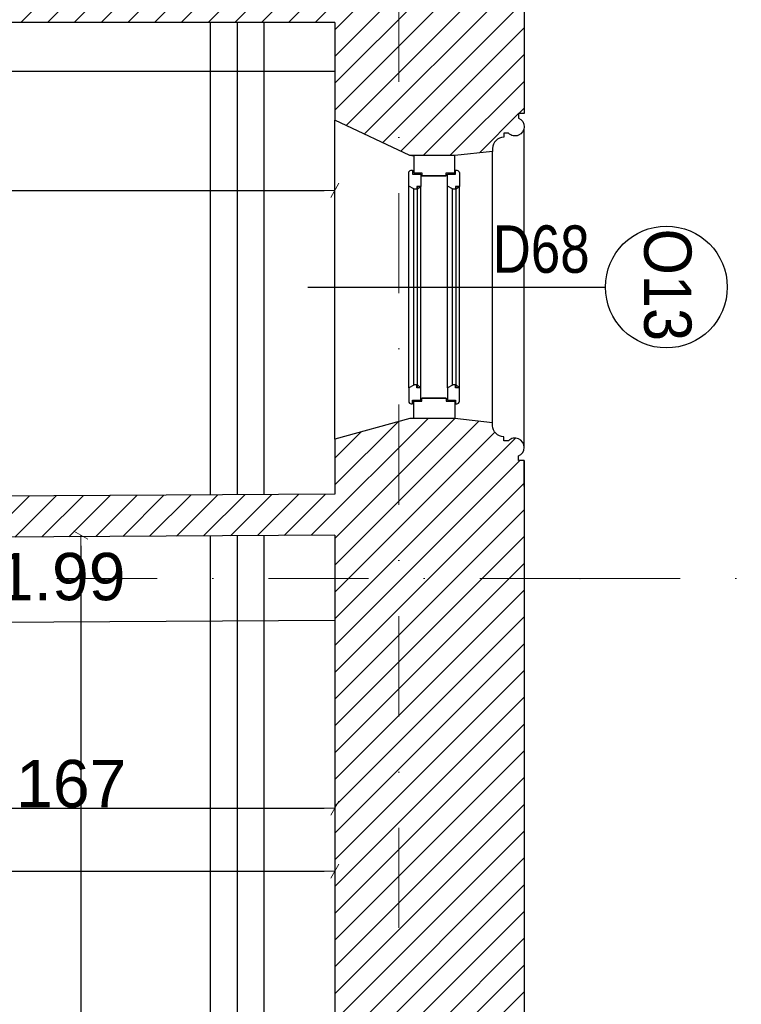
# Model space of a CAD drawing. Header units: millimetres. Extents: x 75999 to 132160, y -108895 to -89040.
# Tile 56 of 61: x 116945 to 119232, y -101604 to -98484. Entities that reach past the tile are written whole.
import ezdxf

# ---------------------------------------------------------------- set-up
doc = ezdxf.new("R2010")
doc.units = ezdxf.units.MM
doc.header["$MEASUREMENT"] = 0
doc.linetypes.add('Dot & Dashed', pattern=[670.277762, 317.5, -176.388889, 0, -176.388874])
for name, color, linetype in [('A-OKNA-OPIS', 7, 'Continuous'), ('A-WYSOKOSCI', 7, 'Continuous'), ('belki nad', 7, 'Continuous'), ('CO TO JEST', 7, 'Continuous'), ('detalokna', 7, 'Continuous'), ('DIM MALY', 7, 'Continuous'), ('Drawing & Figure', 7, 'Continuous'), ('linia nadproza', 7, 'Continuous'), ('OKNO_DETAL', 7, 'Continuous'), ('OSIE', 7, 'Continuous'), ('Structural - Bearing', 7, 'Continuous'), ('Structural - Grid', 7, 'Continuous'), ('WIDOK', 7, 'Continuous'), ('ściany', 7, 'Continuous')]:
    doc.layers.add(name, color=color, linetype=linetype)
doc.styles.add('STYL_AUTOMATYCZNY_1', font='arial.ttf')
doc.styles.add('STYL_AUTOMATYCZNY_2', font='arial.ttf')
doc.styles.add('STYL_AUTOMATYCZNY_4', font='arial.ttf', dxfattribs={"width": 0.8})
doc.styles.add('STYL_AUTOMATYCZNY_6', font='arial.ttf', dxfattribs={"width": 0.9})
doc.dimstyles.new('STYL_AUTOMATYCZNY__3', dxfattribs={"dimtxt": 150, "dimasz": 34.231941, "dimexe": 0.18, "dimexo": 0.0625, "dimgap": 0, "dimtad": 1, "dimtih": 1, "dimtoh": 1, "dimdec": 0, "dimlfac": 0.1, "dimzin": 0, "dimdsep": 46, "dimtxsty": 'STYL_AUTOMATYCZNY_2', "dimblk": 'ARROWHEAD_2', "dimblk1": 'ARROWHEAD_2', "dimblk2": 'ARROWHEAD_2', "dimcen": 0.09, "dimse1": 1, "dimse2": 1, "dimclrd": 5, "dimclre": 5, "dimclrt": 1, "dimadec": 0, "dimazin": 0, "dimtfac": 1, "dimtdec": 4, "dimtmove": 0, "dimatfit": 3, "dimfxl": 0, "dimtolj": 1, "dimtzin": 0, "dimarcsym": 0})
doc.dimstyles.new('STYL_AUTOMATYCZNY__4', dxfattribs={"dimtxt": 150, "dimasz": 34.231941, "dimexe": 0.18, "dimexo": 0.0625, "dimgap": 0, "dimtad": 1, "dimdec": 0, "dimlfac": 0.1, "dimzin": 0, "dimdsep": 46, "dimtxsty": 'STYL_AUTOMATYCZNY_2', "dimblk": 'ARROWHEAD_2', "dimblk1": 'ARROWHEAD_2', "dimblk2": 'ARROWHEAD_2', "dimcen": 0.09, "dimse1": 1, "dimse2": 1, "dimclrd": 5, "dimclre": 5, "dimclrt": 1, "dimadec": 0, "dimazin": 0, "dimtfac": 1, "dimtdec": 4, "dimtmove": 0, "dimatfit": 3, "dimfxl": 0, "dimtolj": 1, "dimtzin": 0, "dimarcsym": 0})
pattern_1 = [(45, (0, 0), (-42.426407, 42.426407), [])]

# ---------------------------------------------------------------- blocks, each defined once
blk = doc.blocks.new('ARROWHEAD_2')
at = {"color": 0, "linetype": 'Continuous', "lineweight": 0}
for p, q in [((0, 0), (-1, 0)), ((-0.378, -0.655), (0.378, 0.655))]:
    blk.add_line(p, q, dxfattribs=at)
blk = doc.blocks.new('*D44')
at = {"layer": 'Defpoints', "color": 0}
for p in [(116274.1, -100649.5), (117944.1, -100649.5), (117944.1, -100981.9)]:
    blk.add_point(p, dxfattribs=at)
at = {"layer": 'DIM MALY', "color": 5, "lineweight": -2}
blk.add_line((116308.4, -100981.9), (117909.9, -100981.9), dxfattribs=at)
at = {"layer": 'DIM MALY', "color": 5, "lineweight": -2, "xscale": 34.23194115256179, "yscale": 34.23194115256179, "zscale": 34.23194115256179, "rotation": 180}
blk.add_blockref('ARROWHEAD_2', (116274.1, -100981.9), dxfattribs=at)
at = {"layer": 'DIM MALY', "color": 5, "lineweight": -2, "xscale": 34.23194115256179, "yscale": 34.23194115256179, "zscale": 34.23194115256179}
blk.add_blockref('ARROWHEAD_2', (117944.1, -100981.9), dxfattribs=at)
at = {"layer": 'DIM MALY', "color": 1, "insert": (117108.8, -100905.3), "char_height": 150, "attachment_point": 5, "style": 'STYL_AUTOMATYCZNY_2'}
blk.add_mtext('\\A1;167', dxfattribs=at)
blk = doc.blocks.new('*D46')
at = {"layer": 'Defpoints', "color": 0}
for p in [(116274.1, -100649.5), (117944.1, -100649.5), (117944.1, -100981.9)]:
    blk.add_point(p, dxfattribs=at)
at = {"layer": 'DIM MALY', "color": 5, "lineweight": -2}
blk.add_line((116308.4, -100981.9), (117909.9, -100981.9), dxfattribs=at)
at = {"layer": 'DIM MALY', "color": 5, "lineweight": -2, "xscale": 34.23194115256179, "yscale": 34.23194115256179, "zscale": 34.23194115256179, "rotation": 180}
blk.add_blockref('ARROWHEAD_2', (116274.1, -100981.9), dxfattribs=at)
at = {"layer": 'DIM MALY', "color": 5, "lineweight": -2, "xscale": 34.23194115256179, "yscale": 34.23194115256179, "zscale": 34.23194115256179}
blk.add_blockref('ARROWHEAD_2', (117944.1, -100981.9), dxfattribs=at)
at = {"layer": 'DIM MALY', "color": 1, "insert": (117108.8, -100905.3), "char_height": 150, "attachment_point": 5, "style": 'STYL_AUTOMATYCZNY_2'}
blk.add_mtext('\\A1;167', dxfattribs=at)
blk = doc.blocks.new('*D49')
at = {"layer": 'Defpoints', "color": 0}
for p in [(116274.1, -100649.5), (117944.1, -100649.5), (117944.1, -100981.9)]:
    blk.add_point(p, dxfattribs=at)
at = {"layer": 'DIM MALY', "color": 5, "lineweight": -2}
blk.add_line((116308.4, -100981.9), (117909.9, -100981.9), dxfattribs=at)
at = {"layer": 'DIM MALY', "color": 5, "lineweight": -2, "xscale": 34.23194115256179, "yscale": 34.23194115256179, "zscale": 34.23194115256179, "rotation": 180}
blk.add_blockref('ARROWHEAD_2', (116274.1, -100981.9), dxfattribs=at)
at = {"layer": 'DIM MALY', "color": 5, "lineweight": -2, "xscale": 34.23194115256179, "yscale": 34.23194115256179, "zscale": 34.23194115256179}
blk.add_blockref('ARROWHEAD_2', (117944.1, -100981.9), dxfattribs=at)
at = {"layer": 'DIM MALY', "color": 1, "insert": (117108.8, -100905.3), "char_height": 150, "attachment_point": 5, "style": 'STYL_AUTOMATYCZNY_2'}
blk.add_mtext('\\A1;167', dxfattribs=at)
blk = doc.blocks.new('*D265')
at = {"layer": 'Defpoints', "color": 0}
for p in [(114113.6, -100481.8), (117944.1, -101181.9), (117944.1, -101286.9)]:
    blk.add_point(p, dxfattribs=at)
at = {"layer": 'DIM MALY', "color": 5, "lineweight": -2}
blk.add_line((114147.8, -101181.9), (117909.9, -101181.9), dxfattribs=at)
at = {"layer": 'DIM MALY', "color": 5, "lineweight": -2, "xscale": 34.23194115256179, "yscale": 34.23194115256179, "zscale": 34.23194115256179, "rotation": 180}
blk.add_blockref('ARROWHEAD_2', (114113.6, -101181.9), dxfattribs=at)
at = {"layer": 'DIM MALY', "color": 5, "lineweight": -2, "xscale": 34.23194115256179, "yscale": 34.23194115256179, "zscale": 34.23194115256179}
blk.add_blockref('ARROWHEAD_2', (117944.1, -101181.9), dxfattribs=at)
at = {"layer": 'DIM MALY', "color": 1, "insert": (116028.5, -101105.2), "char_height": 150, "attachment_point": 5, "style": 'STYL_AUTOMATYCZNY_2'}
blk.add_mtext('\\A1;383', dxfattribs=at)
blk = doc.blocks.new('*D274')
at = {"layer": 'Defpoints', "color": 0}
for p in [(117944.1, -98983.8), (117944.1, -99024.4), (114124.1, -99139.2)]:
    blk.add_point(p, dxfattribs=at)
at = {"layer": 'DIM MALY', "color": 5, "lineweight": -2}
blk.add_line((114158.4, -99024.4), (117909.9, -99024.4), dxfattribs=at)
at = {"layer": 'DIM MALY', "color": 5, "lineweight": -2, "xscale": 34.23194115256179, "yscale": 34.23194115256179, "zscale": 34.23194115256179, "rotation": 180}
blk.add_blockref('ARROWHEAD_2', (114124.1, -99024.4), dxfattribs=at)
at = {"layer": 'DIM MALY', "color": 5, "lineweight": -2, "xscale": 34.23194115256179, "yscale": 34.23194115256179, "zscale": 34.23194115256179}
blk.add_blockref('ARROWHEAD_2', (117944.1, -99024.4), dxfattribs=at)
at = {"layer": 'DIM MALY', "color": 1, "insert": (116033.8, -98947.8), "char_height": 150, "attachment_point": 5, "style": 'STYL_AUTOMATYCZNY_2'}
blk.add_mtext('\\A1;382', dxfattribs=at)
blk = doc.blocks.new('*D276')
at = {"layer": 'Defpoints', "color": 0}
for p in [(117944.1, -98983.8), (117944.1, -99024.4), (114124.1, -99139.2)]:
    blk.add_point(p, dxfattribs=at)
at = {"layer": 'DIM MALY', "color": 5, "lineweight": -2}
blk.add_line((114158.4, -99024.4), (117909.9, -99024.4), dxfattribs=at)
at = {"layer": 'DIM MALY', "color": 5, "lineweight": -2, "xscale": 34.23194115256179, "yscale": 34.23194115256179, "zscale": 34.23194115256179, "rotation": 180}
blk.add_blockref('ARROWHEAD_2', (114124.1, -99024.4), dxfattribs=at)
at = {"layer": 'DIM MALY', "color": 5, "lineweight": -2, "xscale": 34.23194115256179, "yscale": 34.23194115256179, "zscale": 34.23194115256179}
blk.add_blockref('ARROWHEAD_2', (117944.1, -99024.4), dxfattribs=at)
at = {"layer": 'DIM MALY', "color": 1, "insert": (116033.8, -98947.8), "char_height": 150, "attachment_point": 5, "style": 'STYL_AUTOMATYCZNY_2'}
blk.add_mtext('\\A1;382', dxfattribs=at)
blk = doc.blocks.new('*D408')
at = {"layer": 'Defpoints', "color": 0}
for p in [(117996.9, -100117), (117139.1, -104807), (117996.9, -104807)]:
    blk.add_point(p, dxfattribs=at)
at = {"layer": 'DIM MALY', "color": 5, "lineweight": -2}
for p, q in [((117139.1, -100151.2), (117139.1, -102293.5)), ((117139.1, -104772.8), (117139.1, -102631.3))]:
    blk.add_line(p, q, dxfattribs=at)
at = {"layer": 'DIM MALY', "color": 5, "lineweight": -2, "xscale": 34.23194115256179, "yscale": 34.23194115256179, "zscale": 34.23194115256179}
for p, rotation in [((117139.1, -100117), 90), ((117139.1, -104807), 270)]:
    blk.add_blockref('ARROWHEAD_2', p, dxfattribs=dict(at, rotation=rotation))
at = {"layer": 'DIM MALY', "color": 1, "insert": (117139.1, -102462.4), "char_height": 150, "attachment_point": 5, "rotation": 90, "style": 'STYL_AUTOMATYCZNY_2'}
blk.add_mtext('\\A1;469', dxfattribs=at)

msp = doc.modelspace()

# ---------------------------------------------------------------- hatches: boundary and pattern name
at = {"layer": 'Drawing & Figure'}
h = msp.add_hatch(dxfattribs=at)
h.set_pattern_fill('Common_Brick_0001', color=256, style=0, pattern_type=2)
h.set_pattern_definition(pattern_1)
h.paths.add_polyline_path([(116429.1, -97992.8), (116344.8, -97992.8), (116331.3, -98392.8), (116331.3, -98492.8), (117944.1, -98492.8), (117944.1, -98802.4), (118181.6, -98914.2), (118194.1, -98914.2), (118324.1, -98914.2), (118444.1, -98900.9), (118444.1, -98891.3, -0.383982), (118479.5, -98855.8), (118479.5, -98843.5), (118494.5, -98843.5, 1.205804), (118526.7, -98795.7), (118526.7, -98780.9), (118544.1, -98780.9), (118544.1, -98754.8), (118544.1, -93032.6), (117944.1, -93032.6), (117923.5, -93032.6), (117923.5, -93050), (117908.7, -93050, 1.205804), (117860.9, -93082.2), (117860.9, -93097.2), (117848.5, -93097.2, -0.383982), (117813, -93132.6), (117803.5, -93132.6), (117790.2, -93252.6), (117790.2, -93395.1), (117879.4, -93772.9), (117944.1, -93772.9), (117944.1, -98302.8), (116664.1, -98302.8), (116664.1, -97992.8)])
h = msp.add_hatch(dxfattribs=at)
h.set_pattern_fill('Common_Brick_0001', color=256, style=0, pattern_type=2)
h.set_pattern_definition(pattern_1)
h.paths.add_polyline_path([(116298.3, -99997), (116284.3, -99997), (116284.3, -100127), (116284.4, -100127), (117944.1, -100117), (117944.1, -104807), (117886.9, -104807.4), (117725.9, -105055.8), (117726.7, -105198.4), (117740.8, -105318.3), (117750.3, -105318.2, -0.383982), (117786, -105353.3), (117798.4, -105353.3), (117798.5, -105368.3, 1.205804), (117846.5, -105400.2), (117861.3, -105400.1), (117861.4, -105417.5), (117944, -105417), (118543.7, -105413.4), (118544.1, -99880.6), (118526.7, -99880.6), (118526.7, -99865.9, 1.205804), (118494.5, -99818), (118479.5, -99818), (118479.5, -99805.7, -0.383982), (118444.1, -99770.2), (118444.1, -99760.7), (118324.1, -99747.3), (118194.1, -99747.3), (118181.6, -99747.3), (117944.1, -99812.4), (117944.1, -99986.9), (117719.1, -99988.3), (117719.1, -99988.7)])

# ---------------------------------------------------------------- linework, layer by layer
at = {"layer": 'A-OKNA-OPIS'}
msp.add_line((117858.4, -99330.8), (118802, -99330.8), dxfattribs=at)
msp.add_circle((118995, -99330.8), 193, dxfattribs=at)
at = {"layer": 'belki nad'}
for p, q in [((117549.1, -98494.4), (117549.1, -99989.8)), ((117719.1, -98494.4), (117719.1, -99988.7)), ((117549.1, -100119.4), (117549.1, -104808.8)), ((117719.1, -100118.3), (117719.1, -104808.2))]:
    msp.add_line(p, q, dxfattribs=at)
at = {"layer": 'CO TO JEST'}
msp.add_line((117944.1, -98647.6), (116640.6, -98647.6), dxfattribs=at)
at = {"layer": 'detalokna'}
for p, q in [((118544.6, -99835.2), (118544.6, -98831)), ((118444.1, -99760.7), (118444.1, -98900.9))]:
    msp.add_line(p, q, dxfattribs=at)
for points in [[(118297.1, -98978.7), (118220.1, -98978.7), (118297.1, -98978.7), (118297.1, -98968.7), (118324.1, -98968.7), (118324.1, -98914.2), (118194.1, -98914.2), (118194.1, -98968.7), (118220.1, -98968.7), (118220.1, -98978.7)], [(118297.1, -99682.8), (118220.1, -99682.8), (118297.1, -99682.8), (118297.1, -99692.8), (118324.1, -99692.8), (118324.1, -99747.3), (118194.1, -99747.3), (118194.1, -99692.8), (118220.1, -99692.8), (118220.1, -99682.8)]]:
    msp.add_lwpolyline(points, dxfattribs=at)
at = {"layer": 'linia nadproza'}
msp.add_line((117944.1, -100387), (114112.1, -100410.1), dxfattribs=at)
at = {"layer": 'OKNO_DETAL'}
for p, q in [((118178.4, -99650.6), (118178.4, -99011)), ((118194.4, -99640.8), (118194.4, -99020.8)), ((118216.4, -99011.7), (118206.4, -99020.5)), ((118206.4, -99649.8), (118206.4, -99011.7)), ((118216.3, -99649.8), (118216.3, -99011.7)), ((118300.9, -99650.6), (118300.9, -99011)), ((118316.9, -99640.8), (118316.9, -99020.8)), ((118338.9, -99011.7), (118328.9, -99020.5)), ((118328.9, -99649.8), (118328.9, -99011.7)), ((118338.9, -99649.8), (118338.9, -99011.7)), ((118216.4, -99649.8), (118206.4, -99641)), ((118338.9, -99649.8), (118328.9, -99641))]:
    msp.add_line(p, q, dxfattribs=at)
for points in [[(118178.4, -98968.8, -0.414214), (118186.4, -98960.8), (118190.4, -98960.8), (118190.4, -98972.8), (118216.4, -98972.8), (118216.4, -99011.7), (118204.4, -99011.7), (118204.4, -99020.8), (118194.4, -99020.8), (118194.4, -99019.8), (118178.4, -99011)], [(118300.9, -98986.9), (118300.9, -98972.8), (118326.9, -98972.8), (118326.9, -98960.8), (118330.9, -98960.8, -0.414214), (118338.9, -98968.8), (118338.9, -98986.9), (118338.9, -99011.7), (118326.9, -99011.7), (118326.9, -99020.8), (118316.9, -99020.8), (118316.9, -99019.8), (118300.9, -99011)], [(118178.4, -99692.8, 0.414214), (118186.4, -99700.8), (118190.4, -99700.8), (118190.4, -99688.8), (118216.4, -99688.8), (118216.4, -99649.8), (118204.4, -99649.8), (118204.4, -99640.8), (118194.4, -99640.8), (118194.4, -99641.8), (118178.4, -99650.6)], [(118300.9, -99674.6), (118300.9, -99688.8), (118326.9, -99688.8), (118326.9, -99700.8), (118330.9, -99700.8, 0.414214), (118338.9, -99692.8), (118338.9, -99674.6), (118338.9, -99649.8), (118326.9, -99649.8), (118326.9, -99640.8), (118316.9, -99640.8), (118316.9, -99641.8), (118300.9, -99650.6)]]:
    msp.add_lwpolyline(points, format="xyb", close=True, dxfattribs=at)
at = {"layer": 'OSIE'}
for p, q in [((117634.1, -98494.4), (117634.1, -99989.3)), ((117634.1, -100118.8), (117634.1, -104808.5))]:
    msp.add_line(p, q, dxfattribs=at)
at = {"layer": 'Structural - Bearing'}
for p, q in [((118544.1, -93032.6), (118544.1, -98754.8)), ((117944.1, -98492.8), (116331.3, -98492.8)), ((117944.1, -98492.8), (117944.1, -98802.4)), ((118181.6, -98914.2), (117944.1, -98802.4)), ((118181.6, -99747.3), (117944.1, -99812.4)), ((117944.1, -99812.4), (117944.1, -99986.9)), ((118544.1, -99880.6), (118543.7, -105413.4)), ((117944.1, -99986.9), (116284.3, -99997)), ((117944.1, -100117), (116284.3, -100127)), ((117944.1, -100117), (117944.1, -104807))]:
    msp.add_line(p, q, dxfattribs=at)
for points in [[(118544.1, -98698.2), (118544.1, -98780.9), (118526.7, -98780.9), (118526.7, -98795.7, -1.205804), (118494.5, -98843.5), (118479.5, -98843.5), (118479.5, -98855.8, 0.383982), (118444.1, -98891.3), (118444.1, -98900.9), (118324.1, -98914.2), (118181.6, -98914.2)], [(118544.1, -99963.3), (118544.1, -99880.6), (118526.7, -99880.6), (118526.7, -99865.9, 1.205804), (118494.5, -99818), (118479.5, -99818), (118479.5, -99805.7, -0.383982), (118444.1, -99770.2), (118444.1, -99760.7), (118324.1, -99747.3), (118181.6, -99747.3)]]:
    msp.add_lwpolyline(points, format="xyb", dxfattribs=at)
at = {"layer": 'Structural - Grid', "linetype": 'Dot & Dashed', "lineweight": 15}
for p, q in [((118146.9, -107395.1), (118146.9, -90541.9)), ((118721.3, -100254.9), (80776.9, -100254.9)), ((118721.3, -100254.9), (121683.4, -100254.9))]:
    msp.add_line(p, q, dxfattribs=at)
msp.add_point((118721.3, -100254.9), dxfattribs=at)
msp.add_point((118721.3, -100254.9), dxfattribs=at)
at = {"layer": 'WIDOK'}
msp.add_line((117944.1, -99812.4), (117944.1, -98802.4), dxfattribs=at)
at = {"layer": 'ściany'}
msp.add_line((118187.7, -98914.2), (118194.1, -98914.2), dxfattribs=at)

# ---------------------------------------------------------------- texts
at = {"layer": 'A-OKNA-OPIS', "insert": (118598, -99211.6), "char_height": 150, "attachment_point": 5, "style": 'STYL_AUTOMATYCZNY_4'}
msp.add_mtext('\\A1;{\\pqc;\\fArial|b0|i0|c238|p0;\\W0.800000;D68}', dxfattribs=at)
at = {"layer": 'A-OKNA-OPIS', "insert": (118998.5, -99323.9), "char_height": 150, "attachment_point": 5, "rotation": 270, "style": 'STYL_AUTOMATYCZNY_6'}
msp.add_mtext('\\A1;{\\pqc;\\fArial|b0|i0|c238|p0;\\W0.900000;O13}', dxfattribs=at)
at = {"layer": 'A-WYSOKOSCI', "insert": (116939.9, -100249.3), "char_height": 150, "attachment_point": 5, "style": 'STYL_AUTOMATYCZNY_1'}
msp.add_mtext('\\A1;{\\pqc;\\fArial|b0|i0|c238|p0;\\W1.000000;H=1.99}', dxfattribs=at)

# ---------------------------------------------------------------- dimensions: what is measured, and where the dimension line sits
at = {"layer": 'DIM MALY'}
for base, p1, p2, picture, middle in [((117944.1, -99024.4), (114124.1, -99139.2), (117944.1, -98983.8), '*D274', (116033.8, -99024.4)), ((117944.1, -99024.4), (114124.1, -99139.2), (117944.1, -98983.8), '*D276', (116033.8, -99024.4)), ((117944.1, -101181.9), (114113.6, -100481.8), (117944.1, -101286.9), '*D265', (116028.5, -101181.9)), ((117944.1, -100981.9), (116274.1, -100649.5), (117944.1, -100649.5), '*D44', (117108.8, -100981.9)), ((117944.1, -100981.9), (116274.1, -100649.5), (117944.1, -100649.5), '*D46', (117108.8, -100981.9)), ((117944.1, -100981.9), (116274.1, -100649.5), (117944.1, -100649.5), '*D49', (117108.8, -100981.9))]:
    dim = msp.add_linear_dim(base=base, p1=p1, p2=p2, dimstyle='STYL_AUTOMATYCZNY__3', dxfattribs=at)
    dim.commit()
    dim.dimension.update_dxf_attribs({"geometry": picture, "text_midpoint": middle, "dimtype": 160})
dim = msp.add_linear_dim(base=(117139.1, -104807), p1=(117996.9, -100117), p2=(117996.9, -104807), angle=270, dimstyle='STYL_AUTOMATYCZNY__4', dxfattribs=at)
dim.commit()
dim.dimension.update_dxf_attribs({"geometry": '*D408', "text_midpoint": (117139.1, -102462.4), "dimtype": 160, "text_rotation": 90})

doc.saveas('drawing.dxf')
